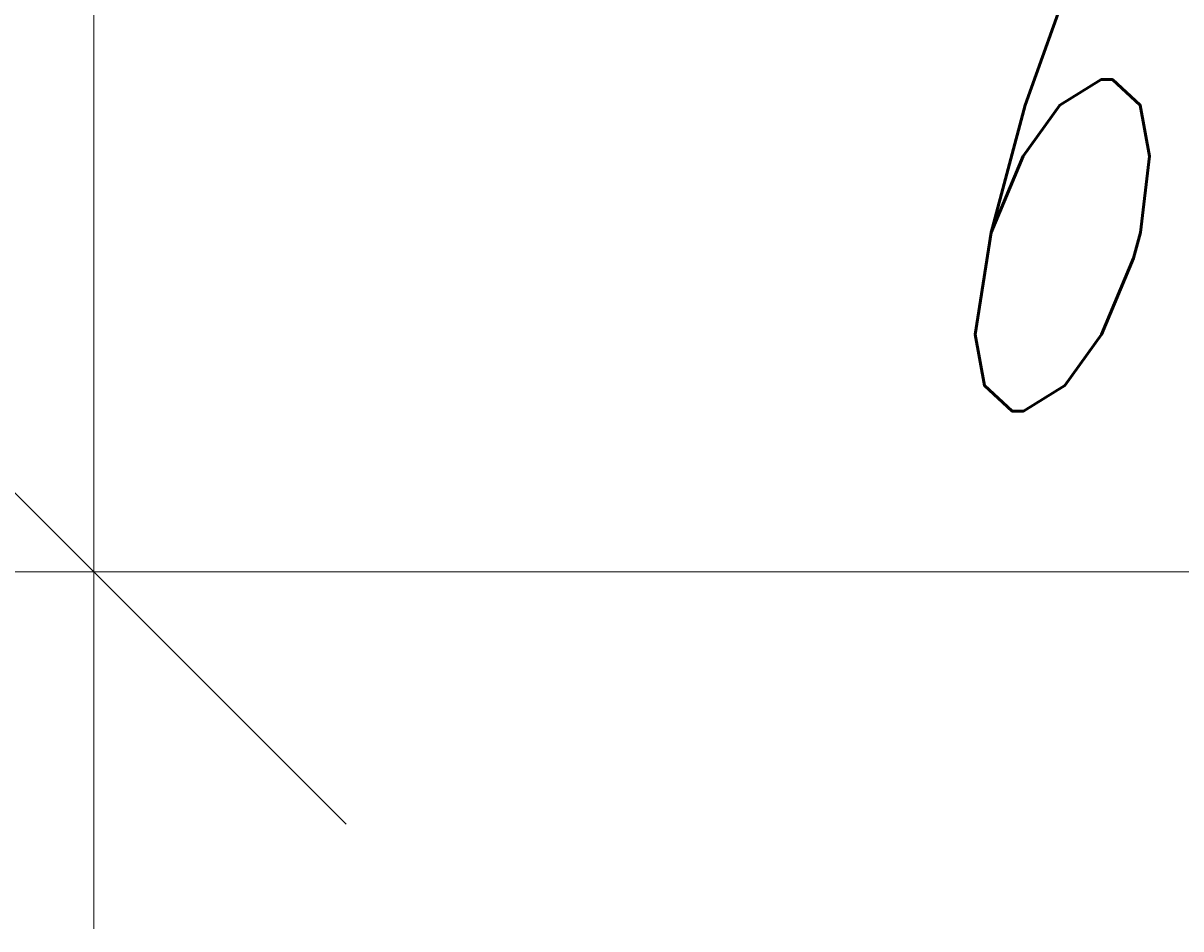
# Model space of a CAD drawing. Extents: x 8365 to 131642, y 1960 to 79602.
# Tile 102 of 121: x 86162 to 88755, y 58390 to 60419. Entities that reach past the tile are written whole.
import ezdxf
from ezdxf.enums import TextEntityAlignment as Align

# ---------------------------------------------------------------- set-up
doc = ezdxf.new("R2010")
doc.units = 0
doc.header["$LTSCALE"] = 100
doc.header["$MEASUREMENT"] = 0
doc.layers.add('1', color=7, linetype='Continuous')
doc.styles.get("Standard").update_dxf_attribs({"font": 'txt', "bigfont": 'bigfont'})
doc.dimstyles.get("Standard").update_dxf_attribs({"dimtxt": 0.18, "dimasz": 0.18, "dimexe": 0.18, "dimexo": 0.0625, "dimgap": 0.09, "dimtad": 0, "dimtih": 1, "dimtoh": 1, "dimdec": 4, "dimzin": 0, "dimdsep": 46, "dimtxsty": 'Standard', "dimcen": 0.09, "dimadec": 0, "dimazin": 0, "dimtfac": 1, "dimtdec": 4, "dimtofl": 0, "dimtmove": 0, "dimatfit": 0, "dimfxl": 1, "dimtolj": 1, "dimtzin": 0, "dimarcsym": 0})

# ---------------------------------------------------------------- blocks, each defined once
blk = doc.blocks.new('*D135')
at = {"layer": '1', "color": 7, "linetype": 'Continuous', "lineweight": 9}
for p, q in [((86320.4, 58390), (86320.4, 61840.6)), ((85754.7, 59755.7), (86886.1, 58624.3)), ((83320.3, 59190), (86320.4, 59190))]:
    blk.add_line(p, q, dxfattribs=at)
at = {"layer": '1', "color": 7, "linetype": 'Continuous', "lineweight": 9, "oblique": 15, "width": 0.5}
blk.add_text('3000', height=1200, dxfattribs=at).set_placement((83620.4, 59190), align=Align.BOTTOM_LEFT)
blk = doc.blocks.new('*D136')
at = {"layer": '1', "color": 7, "linetype": 'Continuous', "lineweight": 9}
for p, q in [((92320.4, 58390), (92320.4, 61893.1)), ((86320.4, 59190), (92320.4, 59190))]:
    blk.add_line(p, q, dxfattribs=at)
at = {"layer": '1', "color": 7, "linetype": 'Continuous', "lineweight": 9, "oblique": 15, "width": 0.5}
blk.add_text('6000', height=1200, dxfattribs=at).set_placement((88120.4, 59190), align=Align.BOTTOM_LEFT)

msp = doc.modelspace()

# ---------------------------------------------------------------- dimensions: what is measured, and where the dimension line sits
at = {"layer": '1', "color": 7, "linetype": 'Continuous', "lineweight": 9}
for base, p1, p2, text, picture, middle in [((86320.42911, 59190), (86320.42911, 59190), (92320.42911, 61893.09796), '6000', '*D136', (89320.42911, 59190)), ((83320.30422, 59190), (83320.30422, 59190), (86320.42911, 61840.59435), '3000', '*D135', (84820.36666, 59190))]:
    dim = msp.add_linear_dim(base=base, p1=p1, p2=p2, text=text, dimstyle='Standard', dxfattribs=at)
    dim.commit()
    dim.dimension.update_dxf_attribs({"geometry": picture, "text_midpoint": middle})

doc.saveas('drawing.dxf')
